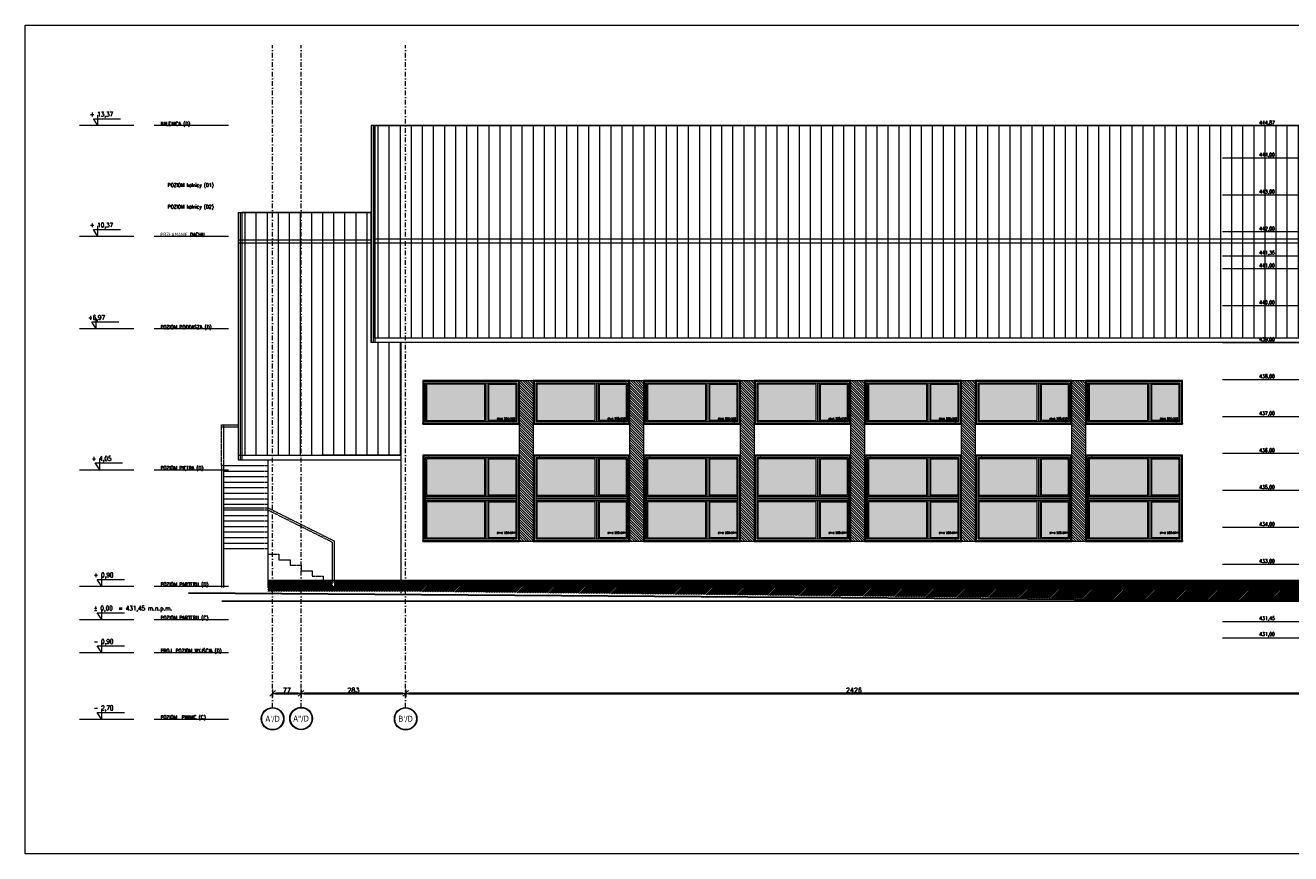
# Model space of a CAD drawing. Header units: millimetres. Extents: x -1893473 to 942156, y -568027 to 942944.
# Tile 23 of 256: x -39691 to -36266, y -337936 to -335694. Entities that reach past the tile are written whole.
import ezdxf
from ezdxf.enums import TextEntityAlignment as Align

# ---------------------------------------------------------------- set-up
doc = ezdxf.new("R2010")
doc.units = ezdxf.units.MM
doc.header["$LTSCALE"] = 0.2
for name, pattern in [('CARKOVANA', [7.5, 5, -2.5]), ('DASHDOT', [25.4, 12.7, -6.35, 0, -6.35]), ('HIDDEN2', [4.7625, 3.175, -1.5875])]:
    doc.linetypes.add(name, pattern=pattern)
doc.layers.get('0').update_dxf_attribs({"lineweight": 0})
for name, color, linetype, lineweight in [('! opisy okien elewacja', 7, 'Continuous', 0), ('!! 0_ Istn-okna', 6, 'Continuous', 13), ('!! 0_ Istn-sciany', 7, 'Continuous', 30), ('!! 0_ WIDOK ELEWACJA', 4, 'Continuous', 0), ('!! 1  WYDZIELENIE PPOŻ', 252, 'Continuous', 0), ('!! 1_Hatch dach', 252, 'Continuous', 5), ('!! 2_TYNK OBRYS', 252, 'Continuous', 13), ('!! wymiary osi', 250, 'Continuous', 9), ('0-osie-liniA', 14, 'DASHDOT', 5), ('0-osie-tx', 66, 'Continuous', 9), ('0-rzedne-blok', 62, 'Continuous', 13), ('DO KONSTRUKCJI', 222, 'Continuous', 35)]:
    doc.layers.add(name, color=color, linetype=linetype, lineweight=lineweight)
doc.layers.add('!! 0_ramki', color=251, linetype='Continuous', lineweight=9, plot=False)
doc.layers.add('!! 0_RZĘDNE BEZWZGLĘDNE', color=10, linetype='Continuous', lineweight=0, plot=False)
doc.layers.add('!! 1_ widok', color=4, linetype='Continuous')
doc.layers.add('!! 1_ELEWACJA KOLOR', color=7, linetype='Continuous', lineweight=13, true_color=0x6888bb)
doc.layers.add('!! 2_ELEWACJA COKÓŁ', color=9, linetype='Continuous', lineweight=13, true_color=0x808080)
doc.layers.add('!! 2_WYBURZENIA DO REMONTU', color=7, linetype='Continuous', lineweight=0, true_color=0x4d4d4d, plot=False)
doc.styles.add('DEUTSCH', font='SIMPLEX8')
doc.styles.add('SIMPLEX', font='simplex.shx', dxfattribs={"width": 0.77})
doc.styles.add('TAHOMA', font='tahoma.ttf')
doc.styles.add('TXT', font='simplex.shx')
doc.dimstyles.new('DIM50', dxfattribs={"dimscale": 5, "dimtxt": 2.5, "dimasz": 1.5, "dimexe": 0, "dimexo": 0, "dimgap": 0.5, "dimtad": 1, "dimdec": 4, "dimrnd": 0.5, "dimdsep": 46, "dimtxsty": 'TXT', "dimblk1": 'TICK1', "dimblk2": 'TICK1', "dimsah": 1, "dimcen": 0, "dimse1": 1, "dimse2": 1, "dimclrd": 1, "dimclre": 7, "dimclrt": 9, "dimadec": 0, "dimazin": 0, "dimtfac": 1, "dimtdec": 4, "dimtmove": 2, "dimatfit": 3, "dimldrblk": 'TICK1', "dimfxl": 1, "dimtolj": 1, "dimarcsym": 0})
pattern_1 = [(45, (-52300.5237, 202686.8014), (-2.24506403, 2.24506403), [])]
pattern_2 = [(90, (-74765.74, 202697.84), (-30, 2e-15), [])]

# ---------------------------------------------------------------- blocks, each defined once
blk = doc.blocks.new('okno 266x234')
at = {"layer": '!! 1_Hatch dach', "true_color": 0x575757}
h = blk.add_hatch(dxfattribs=at)
h.set_pattern_fill('ANSI31', color=251, scale=0.3, angle=180)
h.paths.add_polyline_path([(212, 10817.5), (-50, 10817.5), (-50, 10820.5), (212, 10820.5)])
h = blk.add_hatch(dxfattribs=at)
h.set_pattern_fill('DOTS', color=251, angle=180)
h.paths.add_polyline_path([(43.8, 10596.5), (202, 10596.5), (202, 10694.5), (43.8, 10694.5)])
h.paths.add_polyline_path([(43.8, 10712.5), (202, 10712.5), (202, 10810.5), (43.8, 10810.5)])
h.paths.add_polyline_path([(32.8, 10596.5), (-40, 10596.5), (-40, 10694.5), (32.8, 10694.5)])
h.paths.add_polyline_path([(32.8, 10712.5), (-40, 10712.5), (-40, 10810.5), (32.8, 10810.5)])
at = {"layer": '! opisy okien elewacja'}
for p in [(-33, 10817.5), (209, 10817.5), (209, 10703.5), (-47, 10589.5), (195, 10589.5)]:
    blk.add_point(p, dxfattribs=at)
at = {"layer": '!! 0_ Istn-okna'}
for p, q in [((205, 10709.5), (-43, 10709.5)), ((205, 10704.5), (-43, 10704.5)), ((205, 10702.5), (-43, 10702.5)), ((205, 10697.5), (-43, 10697.5))]:
    blk.add_line(p, q, dxfattribs=at)
at = {"layer": '!! 0_ Istn-okna', "linetype": 'CARKOVANA', "lineweight": 5}
blk.add_lwpolyline([(212, 10820.5), (-50, 10820.5), (-50, 10586.5), (212, 10586.5)], close=True, dxfattribs=at)
at = {"layer": '!! 0_ Istn-okna'}
for points in [[(212, 10817.5), (-50, 10817.5), (-50, 10820.5), (212, 10820.5)], [(209, 10817.5), (-47, 10817.5), (-47, 10589.5), (209, 10589.5)], [(205, 10813.5), (-43, 10813.5), (-43, 10593.5), (205, 10593.5)], [(32.8, 10712.5), (-40, 10712.5), (-40, 10810.5), (32.8, 10810.5)], [(43.8, 10712.5), (202, 10712.5), (202, 10810.5), (43.8, 10810.5)], [(32.8, 10596.5), (-40, 10596.5), (-40, 10694.5), (32.8, 10694.5)], [(43.8, 10596.5), (202, 10596.5), (202, 10694.5), (43.8, 10694.5)]]:
    blk.add_lwpolyline(points, close=True, dxfattribs=at)
for points in [[(35.8, 10709.5), (35.8, 10813.5)], [(40.8, 10709.5), (40.8, 10813.5)], [(35.8, 10593.5), (35.8, 10697.5)], [(35.8, 10593.5), (35.8, 10697.5)], [(40.8, 10593.5), (40.8, 10697.5)], [(40.8, 10593.5), (40.8, 10697.5)]]:
    blk.add_lwpolyline(points, dxfattribs=at)
at = {"insert": (10.9, 10793.9), "char_height": 5, "attachment_point": 1, "rotation": 180, "style": 'TXT'}
blk.add_mtext_dynamic_manual_height_columns('okno 266x234', width=52.63, gutter_width=75, heights=[0], dxfattribs=at)
blk = doc.blocks.new('okno 266x112')
at = {"layer": '!! 1_Hatch dach', "true_color": 0x575757}
h = blk.add_hatch(dxfattribs=at)
h.set_pattern_fill('ANSI31', color=251, scale=0.05, angle=180)
h.set_pattern_definition([(225, (48759.55389, -227260.51076), (0.11225320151, -0.11225320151), [])])
h.paths.add_polyline_path([(212, 10312.8), (-50, 10312.8), (-50, 10315.8), (212, 10315.8)])
h = blk.add_hatch(dxfattribs=at)
h.set_pattern_fill('DOTS', color=251, angle=180)
h.paths.add_polyline_path([(43.8, 10207.8), (202, 10207.8), (202, 10305.8), (43.8, 10305.8)])
h.paths.add_polyline_path([(32.8, 10207.8), (-40, 10207.8), (-40, 10305.8), (32.8, 10305.8)])
at = {"layer": '! opisy okien elewacja'}
for p in [(-33, 10312.8), (209, 10314.3), (209, 10312.8), (209, 10308.3)]:
    blk.add_point(p, dxfattribs=at)
at = {"layer": '!! 0_ Istn-okna', "linetype": 'CARKOVANA', "lineweight": 5}
blk.add_lwpolyline([(212, 10315.8), (-50, 10315.8), (-50, 10197.8), (212, 10197.8)], close=True, dxfattribs=at)
at = {"layer": '!! 0_ Istn-okna'}
for points in [[(212, 10312.8), (-50, 10312.8), (-50, 10315.8), (212, 10315.8)], [(209, 10312.8), (-47, 10312.8), (-47, 10200.8), (209, 10200.8)], [(205, 10308.8), (-43, 10308.8), (-43, 10204.8), (205, 10204.8)], [(32.8, 10207.8), (-40, 10207.8), (-40, 10305.8), (32.8, 10305.8)], [(43.8, 10207.8), (202, 10207.8), (202, 10305.8), (43.8, 10305.8)]]:
    blk.add_lwpolyline(points, close=True, dxfattribs=at)
for points in [[(35.8, 10308.8), (-43, 10308.8)], [(35.8, 10204.8), (35.8, 10308.8)], [(205, 10308.8), (40.8, 10308.8)], [(40.8, 10204.8), (40.8, 10308.8)]]:
    blk.add_lwpolyline(points, dxfattribs=at)
at = {"insert": (10.9, 10298.3), "char_height": 5, "attachment_point": 1, "rotation": 180, "style": 'TXT'}
blk.add_mtext_dynamic_manual_height_columns('okno 266x112', width=52.63, gutter_width=75, heights=[0], dxfattribs=at)
blk = doc.blocks.new('RZĘDNE BEZWZGLĘDNE')
at = {"layer": '!! 0_RZĘDNE BEZWZGLĘDNE'}
for points in [[(62904.4, -203122.6), (63115.5, -203122.6)], [(62904.4, -203209.6), (63115.5, -203209.6)], [(62904.4, -203309.6), (63115.5, -203309.6)], [(62904.4, -203409.6), (63115.5, -203409.6)], [(62904.4, -203474.6), (63115.5, -203474.6)], [(62904.4, -203509.6), (63115.5, -203509.6)], [(62904.4, -203609.6), (63115.5, -203609.6)], [(62904.4, -203709.6), (63115.5, -203709.6)], [(62904.4, -203809.6), (63115.5, -203809.6)], [(62904.4, -203909.6), (63115.5, -203909.6)], [(62904.4, -204009.6), (63115.5, -204009.6)], [(62904.4, -204109.6), (63115.5, -204109.6)], [(62904.4, -204209.6), (63115.5, -204209.6)], [(62904.4, -204309.6), (63115.5, -204309.6)], [(62904.4, -204409.6), (63115.5, -204409.6)], [(62904.4, -204464.6), (63115.5, -204464.6)], [(62904.4, -204509.6), (63115.5, -204509.6)]]:
    blk.add_lwpolyline(points, dxfattribs=at)
at = {"layer": '!! 0_RZĘDNE BEZWZGLĘDNE', "char_height": 10, "attachment_point": 1, "style": 'SIMPLEX'}
for s, insert in [('444,87', (63003.7, -203109.2)), ('444,00', (63003.7, -203196.2)), ('443,00', (63003.7, -203296.2)), ('442,00', (63003.7, -203396.2)), ('441,35', (63003.7, -203461.2)), ('441,00', (63003.7, -203496.2)), ('440,00', (63003.7, -203596.2)), ('439,00', (63003.7, -203696.2)), ('438,00', (63003.7, -203796.2)), ('437,00', (63003.7, -203896.2)), ('436,00', (63003.7, -203996.2)), ('435,00', (63003.7, -204096.2)), ('434,00', (63003.7, -204196.2)), ('433,00', (63003.7, -204296.2)), ('432,00', (63003.7, -204396.2)), ('431,45', (63003.7, -204451.2)), ('431,00', (63003.7, -204494.2))]:
    blk.add_mtext_dynamic_manual_height_columns(s, width=111.802, gutter_width=20, heights=[0], dxfattribs=dict(at, insert=insert))
blk = doc.blocks.new('*U4928')
h = blk.add_hatch(color=256)
edge = h.paths.add_edge_path()
edge.add_arc((0, 0), 30.6, 0, 360)
edge = h.paths.add_edge_path(flags=17)
edge.add_arc((0, 0), 29.4, 0, 360)
for radius in [30.6, 29.4]:
    blk.add_circle((0, 0), radius)
at = {"style": 'TAHOMA', "flags": 8}
blk.add_attdef('ANSICHTSNUMMER', text='', height=16, dxfattribs=at).set_placement((0, 0), align=Align.MIDDLE_CENTER)
blk = doc.blocks.new('TICK1')
at = {"color": 2}
blk.add_line((-1, -1), (1, 1), dxfattribs=at)
at = {"color": 0}
for p, q in [((0, 0), (-1, 0)), ((0, -1.4), (0, 1.4))]:
    blk.add_line(p, q, dxfattribs=at)
blk = doc.blocks.new('*D4937')
at = {"layer": '!! wymiary osi', "color": 1, "lineweight": -2, "transparency": 16777216}
blk.add_line((58033.6, -216280.7), (58095.6, -216280.7), dxfattribs=at)
at = {"layer": 'DEFPOINTS', "color": 0, "transparency": 16777216}
for p in [(58103.1, -216280.7), (58026.1, -216318.8), (58103.1, -216318.3)]:
    blk.add_point(p, dxfattribs=at)
at = {"layer": '!! wymiary osi', "color": 1, "lineweight": -2, "transparency": 16777216, "xscale": 7.5, "yscale": 7.5, "zscale": 7.5, "rotation": 180}
blk.add_blockref('TICK1', (58026.1, -216280.7), dxfattribs=at)
at = {"layer": '!! wymiary osi', "color": 1, "lineweight": -2, "transparency": 16777216, "xscale": 7.5, "yscale": 7.5, "zscale": 7.5}
blk.add_blockref('TICK1', (58103.1, -216280.7), dxfattribs=at)
at = {"layer": '!! wymiary osi', "color": 9, "transparency": 16777216, "insert": (58064.6, -216271.9), "char_height": 12.5, "attachment_point": 5, "style": 'TXT'}
blk.add_mtext('\\A1;77', dxfattribs=at)
blk = doc.blocks.new('*D4938')
at = {"layer": '!! wymiary osi', "color": 1, "lineweight": -2, "transparency": 16777216}
blk.add_line((58110.6, -216280.7), (58378.6, -216280.7), dxfattribs=at)
at = {"layer": 'DEFPOINTS', "color": 0, "transparency": 16777216}
for p in [(58386.1, -216280.7), (58386.1, -216280.7), (58103.1, -216318.3)]:
    blk.add_point(p, dxfattribs=at)
at = {"layer": '!! wymiary osi', "color": 1, "lineweight": -2, "transparency": 16777216, "xscale": 7.5, "yscale": 7.5, "zscale": 7.5, "rotation": 180}
blk.add_blockref('TICK1', (58103.1, -216280.7), dxfattribs=at)
at = {"layer": '!! wymiary osi', "color": 1, "lineweight": -2, "transparency": 16777216, "xscale": 7.5, "yscale": 7.5, "zscale": 7.5}
blk.add_blockref('TICK1', (58386.1, -216280.7), dxfattribs=at)
at = {"layer": '!! wymiary osi', "color": 9, "transparency": 16777216, "insert": (58244.6, -216271.9), "char_height": 12.5, "attachment_point": 5, "style": 'TXT'}
blk.add_mtext('\\A1;283', dxfattribs=at)
blk = doc.blocks.new('*D4939')
at = {"layer": '!! wymiary osi', "color": 1, "lineweight": -2, "transparency": 16777216}
blk.add_line((58393.6, -216280.7), (60804.6, -216280.7), dxfattribs=at)
at = {"layer": 'DEFPOINTS', "color": 0, "transparency": 16777216}
for p in [(58386.1, -216280.7), (60812.1, -216280.7), (60812.1, -216280.7)]:
    blk.add_point(p, dxfattribs=at)
at = {"layer": '!! wymiary osi', "color": 1, "lineweight": -2, "transparency": 16777216, "xscale": 7.5, "yscale": 7.5, "zscale": 7.5, "rotation": 180}
blk.add_blockref('TICK1', (58386.1, -216280.7), dxfattribs=at)
at = {"layer": '!! wymiary osi', "color": 1, "lineweight": -2, "transparency": 16777216, "xscale": 7.5, "yscale": 7.5, "zscale": 7.5}
blk.add_blockref('TICK1', (60812.1, -216280.7), dxfattribs=at)
at = {"layer": '!! wymiary osi', "color": 9, "transparency": 16777216, "insert": (59599.1, -216271.9), "char_height": 12.5, "attachment_point": 5, "style": 'TXT'}
blk.add_mtext('\\A1;2426', dxfattribs=at)
blk = doc.blocks.new('D_kota')
for p, q in [((-0.8, 15), (8.7, 15)), ((8.7, 0), (-0.8, 15)), ((8.7, 0), (8.7, 23))]:
    blk.add_line(p, q)
blk.add_lwpolyline([(-0.8, 15), (57.9, 15)])
at = {"style": 'DEUTSCH', "width": 0.8}
blk.add_attdef('POZ.ARCH', (7.3, 19.7), '', height=10, dxfattribs=at)
blk = doc.blocks.new('rzędne elewacje')
at = {"layer": '0-rzedne-blok'}
for p, q in [((45186.1, -202764.8), (45186.1, -202618)), ((45366.1, -202764.8), (45366.1, -202618)), ((45546.1, -202764.8), (45546.1, -202618)), ((45861.1, -202764.8), (45861.1, -202618)), ((46243.1, -202764.8), (46243.1, -202618)), ((46493.6, -202764.8), (46493.6, -202618)), ((46793.4, -202764.8), (46793.4, -202618)), ((45186.1, -203021.7), (45186.1, -202819.8)), ((45366.1, -203021.7), (45366.1, -202819.8)), ((45546.1, -203021.7), (45546.1, -202819.8)), ((45861.1, -203021.7), (45861.1, -202819.8)), ((46243.1, -203021.7), (46243.1, -202819.8)), ((46493.6, -203021.7), (46493.6, -202819.8)), ((46793.4, -203021.7), (46793.4, -202819.8))]:
    blk.add_line(p, q, dxfattribs=at)
for points in [[(45456.1, -202618), (45456.1, -202764.8)], [(46493.6, -202764.8), (46493.6, -202618)], [(45456.1, -202819.8), (45456.1, -203021.7)], [(46493.6, -203021.7), (46493.6, -202819.8)]]:
    blk.add_lwpolyline(points, dxfattribs=at)
ref = blk.add_blockref('D_kota', (46243.1, -202652.1), dxfattribs=dict(at, xscale=1.250000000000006, yscale=1.250000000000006, zscale=1.250000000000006, rotation=270))
ref.add_attrib('POZ.ARCH', '+6,97', (46267.7, -202641.3), dxfattribs={"layer": '0', "height": 12.5, "rotation": 270, "style": 'DEUTSCH', "width": 0.8})
ref = blk.add_blockref('D_kota', (45186.1, -202667.3), dxfattribs=dict(at, xscale=1.250000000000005, yscale=1.250000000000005, zscale=1.250000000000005, rotation=270))
ref.add_attrib('POZ.ARCH', '- 2,70  ', (45210.7, -202656.5), dxfattribs={"layer": '0', "height": 12.5, "rotation": 270, "style": 'DEUTSCH', "width": 0.8})
ref = blk.add_blockref('D_kota', (45366.1, -202667.3), dxfattribs=dict(at, xscale=1.250000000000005, yscale=1.250000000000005, zscale=1.250000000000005, rotation=270))
ref.add_attrib('POZ.ARCH', '- 0,90  ', (45390.7, -202656.5), dxfattribs={"layer": '0', "height": 12.5, "rotation": 270, "style": 'DEUTSCH', "width": 0.8})
ref = blk.add_blockref('D_kota', (45456.1, -202667.3), dxfattribs=dict(at, xscale=1.250000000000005, yscale=1.250000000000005, zscale=1.250000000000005, rotation=270))
ref.add_attrib('POZ.ARCH', '%%p 0,00  = 431,45 m.n.p.m.', (45480.7, -202656.5), dxfattribs={"layer": '0', "height": 12.5, "rotation": 270, "style": 'DEUTSCH', "width": 0.8})
ref = blk.add_blockref('D_kota', (45546.1, -202667.3), dxfattribs=dict(at, xscale=1.250000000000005, yscale=1.250000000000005, zscale=1.250000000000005, rotation=270))
ref.add_attrib('POZ.ARCH', '+ 0,90  ', (45570.7, -202656.5), dxfattribs={"layer": '0', "height": 12.5, "rotation": 270, "style": 'DEUTSCH', "width": 0.8})
ref = blk.add_blockref('D_kota', (45861.6, -202661.9), dxfattribs=dict(at, xscale=1.250000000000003, yscale=1.250000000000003, zscale=1.250000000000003, rotation=269.9999999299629))
ref.add_attrib('POZ.ARCH', '+ 4,05', (45886.2, -202651.1), dxfattribs={"layer": '0', "height": 12.5, "rotation": 270, "style": 'DEUTSCH', "width": 0.8})
ref = blk.add_blockref('D_kota', (46493.6, -202656.9), dxfattribs=dict(at, xscale=1.250000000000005, yscale=1.250000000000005, zscale=1.250000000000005, rotation=270))
ref.add_attrib('POZ.ARCH', '+ 10,37', (46518.2, -202646.1), dxfattribs={"layer": '0', "height": 12.5, "rotation": 270, "style": 'DEUTSCH', "width": 0.8})
ref = blk.add_blockref('D_kota', (46793.4, -202656.9), dxfattribs=dict(at, xscale=1.250000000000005, yscale=1.250000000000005, zscale=1.250000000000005, rotation=270))
ref.add_attrib('POZ.ARCH', '+ 13,37', (46818, -202646.1), dxfattribs={"layer": '0', "height": 12.5, "rotation": 270, "style": 'DEUTSCH', "width": 0.8})
at = {"layer": '0-rzedne-blok', "style": 'SIMPLEX', "width": 0.77}
for s, p in [('POZIOM  PIWNIC (C)', (45186.7, -202837.1)), ('PROJ. POZIOM WYJŚCIA (D)', (45366.7, -202837.1)), ('POZIOM PARTERU (C)', (45456.1, -202837.1)), ('POZIOM PARTERU (D)', (45546.7, -202837.1)), ('POZIOM PIĘTRA (D)', (45861.7, -202837.1)), ('POZIOM PODDASZA (D)', (46243.1, -202837.1)), ('PRZŁAMANIE DACHU', (46493.6, -202837.1)), ('KALENICA (D)', (46793.4, -202837.1)), ('POZIOM kalnicy (D2)', (46568.8, -202856.7, 0)), ('POZIOM kalnicy (D1)', (46627.4, -202856.7, 0))]:
    blk.add_text(s, height=10, rotation=270, dxfattribs=at).set_placement(p)
blk = doc.blocks.new('BLOK OSIE D-E PD')
at = {"layer": '0-osie-liniA', "ltscale": 5}
for points in [[(58026.06735, -216318.84626), (58026.06735, -214526.31528)], [(58103.06735, -216318.84626), (58103.06735, -214526.31528)], [(58386.06735, -216318.84626), (58386.06735, -214526.31528)]]:
    blk.add_lwpolyline(points, dxfattribs=at)
at = {"layer": '0-osie-tx'}
ref = blk.add_blockref('*U4928', (58026.06735, -216349.44626), dxfattribs=dict(at, rotation=180))
ref.add_attrib('ANSICHTSNUMMER', "A'/D", dxfattribs={"layer": '0', "height": 16, "style": 'TAHOMA', "flags": 8}).set_placement((58026.06735, -216349.44626), align=Align.MIDDLE_CENTER)
ref = blk.add_blockref('*U4928', (58103.06735, -216348.94626), dxfattribs=dict(at, rotation=180))
ref.add_attrib('ANSICHTSNUMMER', 'A"/D', dxfattribs={"layer": '0', "height": 16, "style": 'TAHOMA', "flags": 8}).set_placement((58103.06735, -216348.94626), align=Align.MIDDLE_CENTER)
ref = blk.add_blockref('*U4928', (58386.06735, -216349.44626), dxfattribs=dict(at, rotation=180))
ref.add_attrib('ANSICHTSNUMMER', "B'/D", dxfattribs={"layer": '0', "height": 16, "style": 'TAHOMA', "flags": 8}).set_placement((58386.06735, -216349.44626), align=Align.MIDDLE_CENTER)
at = {"layer": '!! wymiary osi'}
for base, p1, p2, picture, middle in [((58103.06735, -216280.68013), (58026.06735, -216318.84626), (58103.06735, -216318.34626), '*D4937', (58064.56735, -216271.93013)), ((58386.06735, -216280.68013), (58103.06735, -216318.34626), (58386.06735, -216280.68013), '*D4938', (58244.56735, -216271.93013)), ((60812.06735, -216280.68013), (58386.06735, -216280.68013), (60812.06735, -216280.68013), '*D4939', (59599.06735, -216271.93013))]:
    dim = blk.add_linear_dim(base=base, p1=p1, p2=p2, dimstyle='DIM50', dxfattribs=at)
    dim.commit()
    dim.dimension.update_dxf_attribs({"geometry": picture, "text_midpoint": middle})
blk = doc.blocks.new('A$C385A12A5')
at = {"layer": '!! 1_ELEWACJA KOLOR'}
h = blk.add_hatch(dxfattribs=at)
h.set_pattern_fill('ANSI31', color=251, scale=1.5, angle=-90)
h.set_pattern_definition([(315, (-6827.265, 611.7824), (3.367596, 3.367596), [])])
h.paths.add_polyline_path([(-2451.8, 792.3), (-2414.8, 792.3), (-2414.8, 356.3), (-2451.8, 356.3)])
h = blk.add_hatch(dxfattribs=at)
h.set_pattern_fill('ANSI31', color=251, scale=1.5, angle=-90)
h.set_pattern_definition([(315, (-6528.265, 611.7824), (3.367596, 3.367596), [])])
h.paths.add_polyline_path([(-2152.8, 792.3), (-2115.8, 792.3), (-2115.8, 356.3), (-2152.8, 356.3)])
h = blk.add_hatch(dxfattribs=at)
h.set_pattern_fill('ANSI31', color=251, scale=1.5, angle=-90)
h.set_pattern_definition([(315, (-6229.265, 611.7824), (3.367596, 3.367596), [])])
h.paths.add_polyline_path([(-1853.8, 792.3), (-1816.8, 792.3), (-1816.8, 356.3), (-1853.8, 356.3)])
h = blk.add_hatch(dxfattribs=at)
h.set_pattern_fill('ANSI31', color=251, scale=1.5, angle=-90)
h.set_pattern_definition([(315, (-5930.265, 611.7824), (3.367596, 3.367596), [])])
h.paths.add_polyline_path([(-1554.8, 792.3), (-1517.8, 792.3), (-1517.8, 356.3), (-1554.8, 356.3)])
h = blk.add_hatch(dxfattribs=at)
h.set_pattern_fill('ANSI31', color=251, scale=1.5, angle=-90)
h.set_pattern_definition([(315, (-5631.265, 611.7824), (3.367596, 3.367596), [])])
h.paths.add_polyline_path([(-1255.8, 792.3), (-1218.8, 792.3), (-1218.8, 356.3), (-1255.8, 356.3)])
h = blk.add_hatch(dxfattribs=at)
h.set_pattern_fill('ANSI31', color=251, scale=1.5, angle=-90)
h.set_pattern_definition([(315, (-5332.265, 611.7824), (3.367596, 3.367596), [])])
h.paths.add_polyline_path([(-956.8, 792.3), (-919.8, 792.3), (-919.8, 356.3), (-956.8, 356.3)])
at = {"layer": '!! 1_Hatch dach'}
h = blk.add_hatch(dxfattribs=at)
h.set_pattern_fill('_USER', color=8, scale=30, angle=90, pattern_type=0)
h.set_pattern_definition(pattern_2)
h.paths.add_polyline_path([(-2842.8, 1482.3), (-219.8, 1482.3), (-219.8, 907.3), (-2842.8, 907.3)])
h = blk.add_hatch(dxfattribs=at)
h.set_pattern_fill('_USER', color=8, scale=30, angle=90, pattern_type=0)
h.set_pattern_definition(pattern_2)
h.paths.add_polyline_path([(-3202.8, 589.9), (-2772.8, 592), (-2772.8, 895.3), (-2852.8, 895.3), (-2852.8, 1247.3), (-3202.8, 1247.3)])
at = {"layer": '!! 2_ELEWACJA COKÓŁ'}
h = blk.add_hatch(dxfattribs=at)
h.set_pattern_fill('ANSI31', color=250)
h.set_pattern_definition(pattern_1)
h.paths.add_polyline_path([(-2772.8, 251.3), (-2952.8, 251.3), (-2952.8, 236.3), (-2952.8, 221.3), (-2772.8, 221.3)])
h.paths.add_polyline_path([(-2957.8, 251.3), (-2982.8, 251.3), (-2982.8, 236.3), (-2957.8, 236.3)], flags=17)
h.paths.add_polyline_path([(-2952.8, 236.3), (-2982.8, 236.3), (-2982.8, 251.3), (-3012.8, 251.3), (-3132.8, 251.3), (-3132.8, 221.3), (-2952.8, 221.3)])
h = blk.add_hatch(dxfattribs=at)
h.set_pattern_fill('ANSI31', color=250)
h.set_pattern_definition(pattern_1)
h.paths.add_polyline_path([(-320.3, 251.3), (-2772.8, 251.3), (-2772.8, 221.3), (-321.3, 195.3)])
at = {"layer": '! opisy okien elewacja'}
for points in [[(-2842.8, 1482.3), (-219.8, 1482.3), (-219.8, 907.3), (-2842.8, 907.3)], [(-3202.8, 589.9), (-2772.8, 592), (-2772.8, 895.3), (-2852.8, 895.3), (-2852.8, 1247.3), (-3202.8, 1247.3)]]:
    blk.add_lwpolyline(points, close=True, dxfattribs=at)
at = {"layer": '!! 0_ Istn-sciany'}
blk.add_lwpolyline([(-320.6, 195.3), (-3347.2, 216.7)], dxfattribs=at)
at = {"layer": '!! 0_ WIDOK ELEWACJA'}
for p, q in [((-219.8, 1175.3), (-2842.8, 1175.3)), ((-219.8, 1164.2), (-2842.8, 1164.2))]:
    blk.add_line(p, q, dxfattribs=at)
for points in [[(-235.3, 1482.3), (-2852.8, 1482.3)], [(-2852.8, 1482.3), (-2852.8, 895.3)], [(-2847.8, 1482.3), (-2847.8, 895.3)], [(-2842.8, 1482.3), (-2842.8, 895.3)], [(-3212.8, 1247.3), (-2852.8, 1247.3)], [(-3212.8, 1247.3), (-3212.8, 577.9)], [(-3207.8, 1247.3), (-3207.8, 577.9)], [(-3202.8, 1247.3), (-3202.8, 577.9)], [(-3212.8, 1173.5), (-2852.8, 1173.5)], [(-3212.8, 1165.2), (-2852.8, 1165.2)], [(-235.3, 895.3), (-2852.8, 895.3)], [(-219.8, 907.3), (-2842.8, 907.3)], [(-2772.8, 895.3), (-2772.8, 216.7)], [(-3212.8, 589.9), (-2772.8, 589.9)], [(-3212.8, 577.9), (-2772.8, 577.9)], [(-3132.8, 577.9), (-3132.8, 232.3)], [(-320.6, 251.3), (-3132.8, 251.3)]]:
    blk.add_lwpolyline(points, dxfattribs=at)
for points in [[(-2710.8, 677.3), (-2454.8, 677.3), (-2454.8, 791.3), (-2710.8, 791.3)], [(-2411.8, 677.3), (-2155.8, 677.3), (-2155.8, 791.3), (-2411.8, 791.3)], [(-2112.8, 677.3), (-1856.8, 677.3), (-1856.8, 791.3), (-2112.8, 791.3)], [(-1813.8, 677.3), (-1557.8, 677.3), (-1557.8, 791.3), (-1813.8, 791.3)], [(-1514.8, 677.3), (-1258.8, 677.3), (-1258.8, 791.3), (-1514.8, 791.3)], [(-1215.8, 677.3), (-959.8, 677.3), (-959.8, 791.3), (-1215.8, 791.3)], [(-916.8, 677.3), (-660.8, 677.3), (-660.8, 791.3), (-916.8, 791.3)], [(-2710.8, 359.3), (-2454.8, 359.3), (-2454.8, 587.3), (-2710.8, 587.3)], [(-2411.8, 359.3), (-2155.8, 359.3), (-2155.8, 587.3), (-2411.8, 587.3)], [(-2112.8, 359.3), (-1856.8, 359.3), (-1856.8, 587.3), (-2112.8, 587.3)], [(-1813.8, 359.3), (-1557.8, 359.3), (-1557.8, 587.3), (-1813.8, 587.3)], [(-1514.8, 359.3), (-1258.8, 359.3), (-1258.8, 587.3), (-1514.8, 587.3)], [(-1215.8, 359.3), (-959.8, 359.3), (-959.8, 587.3), (-1215.8, 587.3)], [(-916.8, 359.3), (-660.8, 359.3), (-660.8, 587.3), (-916.8, 587.3)]]:
    blk.add_lwpolyline(points, close=True, dxfattribs=at)
at = {"layer": '!! 0_ramki'}
for p, q in [((-3789.1, 1754), (3270.7, 1754)), ((-3789.1, -488.7), (-3789.1, 1754)), ((3270.7, -488.7), (-3789.1, -488.7))]:
    blk.add_line(p, q, dxfattribs=at)
at = {"layer": '!! 1_ widok'}
blk.add_lwpolyline([(-320.3, 195.3), (-3257.3, 195.3)], dxfattribs=at)
at = {"layer": '!! 2_TYNK OBRYS'}
for points in [[(-2451.8, 792.3), (-2414.8, 792.3), (-2414.8, 356.3), (-2451.8, 356.3)], [(-2152.8, 792.3), (-2115.8, 792.3), (-2115.8, 356.3), (-2152.8, 356.3)], [(-1853.8, 792.3), (-1816.8, 792.3), (-1816.8, 356.3), (-1853.8, 356.3)], [(-1554.8, 792.3), (-1517.8, 792.3), (-1517.8, 356.3), (-1554.8, 356.3)], [(-1255.8, 792.3), (-1218.8, 792.3), (-1218.8, 356.3), (-1255.8, 356.3)], [(-956.8, 792.3), (-919.8, 792.3), (-919.8, 356.3), (-956.8, 356.3)]]:
    blk.add_lwpolyline(points, close=True, dxfattribs=at)
at = {"layer": '!! 2_WYBURZENIA DO REMONTU', "linetype": 'HIDDEN2', "ltscale": 3}
for points in [[(-3257.8, 562.3), (-3257.8, 672.3), (-3252.8, 672.3), (-3252.8, 562.3)], [(-3257.8, 672.3), (-3212.8, 672.3)], [(-3257.8, 667.3), (-3212.8, 667.3)], [(-3257.8, 562.3), (-3257.8, 232.3)], [(-3252.8, 562.3), (-3257.8, 562.3)], [(-3252.8, 562.3), (-3252.8, 232.3)], [(-3252.8, 562.3), (-3132.8, 562.3)], [(-3252.8, 547.3), (-3132.8, 547.3)], [(-3252.8, 532.3), (-3132.8, 532.3)], [(-3252.8, 517.3), (-3132.8, 517.3)], [(-3252.8, 502.3), (-3132.8, 502.3)], [(-3252.8, 487.3), (-3132.8, 487.3)], [(-3252.8, 472.3), (-3132.8, 472.3)], [(-3252.8, 457.3), (-3132.8, 457.3)], [(-3252.8, 447.3), (-3132.8, 447.3)], [(-2952.8, 357.3), (-3132.8, 447.3)], [(-3252.8, 442.3), (-3132.8, 442.3)], [(-3252.8, 442.3), (-3134, 442.3)], [(-3252.8, 427.3), (-3132.8, 427.3)], [(-3252.8, 412.3), (-3132.8, 412.3)], [(-2957.8, 354.2), (-3134, 442.3)], [(-3252.8, 397.3), (-3132.8, 397.3)], [(-3252.8, 382.3), (-3132.8, 382.3)], [(-3252.8, 367.3), (-3132.8, 367.3)], [(-3252.8, 352.3), (-3132.8, 352.3)], [(-2957.8, 247.3), (-2957.8, 354.2)], [(-2952.8, 247.3), (-2952.8, 357.3)], [(-3252.8, 337.3), (-3132.8, 337.3)], [(-3132.8, 337.3), (-3132.8, 322.3), (-3102.8, 322.3), (-3102.8, 307.3), (-3072.8, 307.3), (-3072.8, 292.3), (-3042.8, 292.3), (-3042.8, 277.3), (-3012.8, 277.3), (-3012.8, 262.3), (-2982.8, 262.3), (-2982.8, 247.3), (-2952.8, 247.3), (-2952.8, 232.3)]]:
    blk.add_lwpolyline(points, dxfattribs=at)
at = {"layer": '! opisy okien elewacja', "rotation": 180}
for name, p in [('okno 266x112', (-2501.8, 10990.1)), ('okno 266x112', (-2202.8, 10990.1)), ('okno 266x112', (-1903.8, 10990.1)), ('okno 266x112', (-1604.8, 10990.1)), ('okno 266x112', (-1305.8, 10990.1)), ('okno 266x112', (-1006.8, 10990.1)), ('okno 266x112', (-707.8, 10990.1)), ('okno 266x234', (-2501.8, 11176.8)), ('okno 266x234', (-2202.8, 11176.8)), ('okno 266x234', (-1903.8, 11176.8)), ('okno 266x234', (-1604.8, 11176.8)), ('okno 266x234', (-1305.8, 11176.8)), ('okno 266x234', (-1006.8, 11176.8)), ('okno 266x234', (-707.8, 11176.8))]:
    blk.add_blockref(name, p, dxfattribs=at)
at = {"layer": '!! 0_RZĘDNE BEZWZGLĘDNE'}
blk.add_blockref('RZĘDNE BEZWZGLĘDNE', (-63453.8, 204604.9), dxfattribs=at)
at = {"layer": '!! 1  WYDZIELENIE PPOŻ', "rotation": 89.99999999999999}
blk.add_blockref('rzędne elewacje', (-206260.5, -45311.1), dxfattribs=at)
blk.add_blockref('BLOK OSIE D-E PD', (-61145.9, 216226.1))

msp = doc.modelspace()

# ---------------------------------------------------------------- block references
at = {"layer": 'DO KONSTRUKCJI', "color": 1, "lineweight": 35}
msp.add_blockref('A$C385A12A5', (-35901.61709, -337447.55393), dxfattribs=at)

doc.saveas('drawing.dxf')
